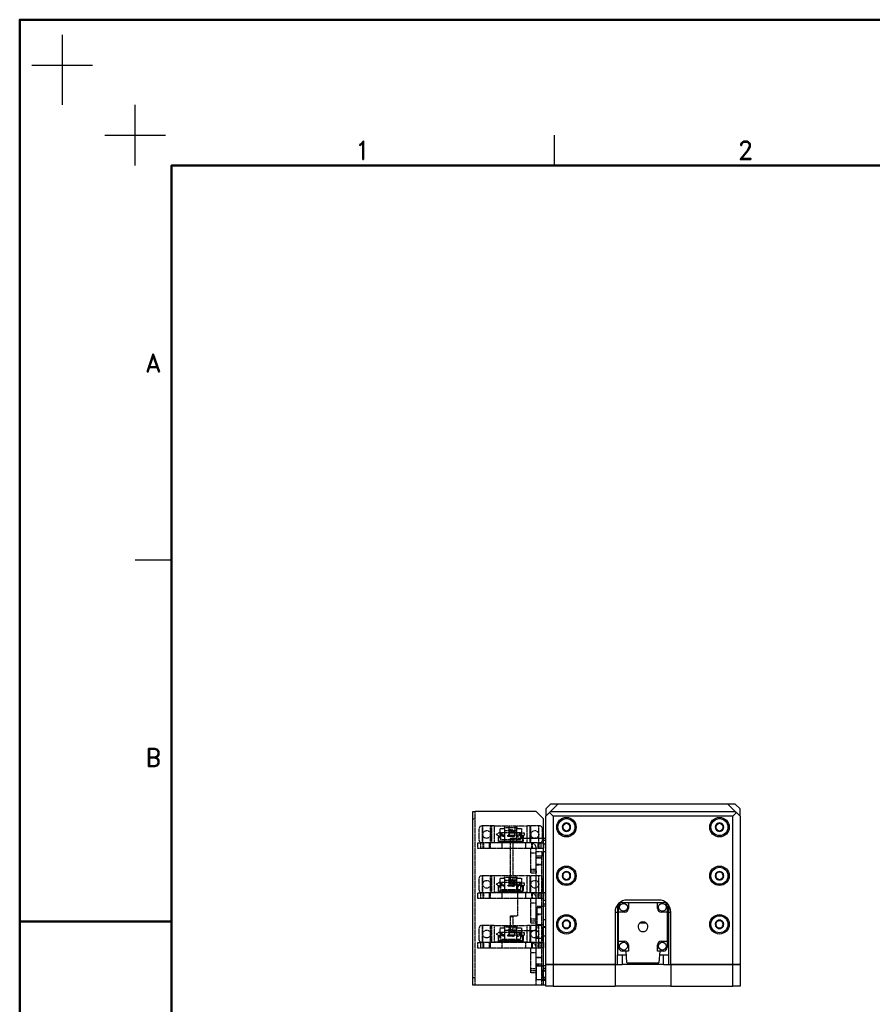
# Model space of a CAD drawing. Header units: millimetres. Extents: x 77107 to 78157, y -2410 to -1668.
# Tile 2 of 21: x 77107 to 77458, y -2073 to -1668. Entities that reach past the tile are written whole.
import ezdxf
from ezdxf.enums import TextEntityAlignment as Align

# ---------------------------------------------------------------- set-up
doc = ezdxf.new("R2010")
doc.units = ezdxf.units.MM
doc.linetypes.add('HIDDEN2', pattern=[0.1875, 0.125, -0.0625])
doc.layers.add('AM_0', color=7, linetype='Continuous', lineweight=50)
doc.layers.add('AM_5', color=3, linetype='Continuous', lineweight=25)
for name, color, linetype in [('CRK513PBP-H50', 7, 'Continuous'), ('FIT-238-201-NK_ベ', 7, 'Continuous'), ('FIT-238-203-NK_テ', 7, 'Continuous'), ('FIT-238-205-N_レー', 7, 'Continuous'), ('FIT-238-210-N_モー', 7, 'Continuous'), ('FIT-238-219-N_セン', 7, 'Continuous'), ('FIT-238-220-N_セン', 7, 'Continuous'), ('FIT-238-220-N_ドグ', 7, 'Continuous'), ('FIT-238-222-N_カバ', 7, 'Continuous'), ('HEX_SOCKET_HEAD_', 7, 'Continuous'), ('PM-K64', 7, 'Continuous'), ('RAHM2', 1, 'Continuous'), ('RAHM3', 2, 'Continuous')]:
    doc.layers.add(name, color=color, linetype=linetype)
doc.styles.add('ROMAMD', font='romand.shx', dxfattribs={"height": 2.5})
doc.styles.get("Standard").update_dxf_attribs({"font": 'ISOCP.SHX', "bigfont": 'EXTFONT.SHX'})
doc.dimstyles.new('AM_ISO$3', dxfattribs={"dimtxt": 3.5, "dimasz": 2.5, "dimexe": 1, "dimexo": 1, "dimgap": 1.5, "dimtad": 1, "dimtoh": 1, "dimdsep": 46, "dimtxsty": 'STANDARD', "dimcen": 0, "dimclrd": 256, "dimclre": 256, "dimclrt": 2, "dimadec": 0, "dimazin": 2, "dimtp": 0.1, "dimtm": 0.1, "dimtfac": 0.71, "dimtdec": 3, "dimtofl": 0, "dimtmove": 0, "dimatfit": 0, "dimfxl": 1, "dimlwd": -1, "dimlwe": -1, "dimarcsym": 0})

# ---------------------------------------------------------------- blocks, each defined once
blk = doc.blocks.new('HST_A3')
blk.add_line((25, 148.5), (0, 148.5))
for points in [[(0, 0), (420, 0), (420, 297), (0, 297)], [(166.96, 273), (25, 273), (25, 13), (405, 13), (405, 273)]]:
    blk.add_lwpolyline(points, close=True)
at = {"layer": 'RAHM2'}
for p, q in [((7, 294.5), (7, 283)), ((2, 289.5), (12, 289.5)), ((19, 273), (19, 283)), ((14, 278), (24, 278)), ((88, 278), (88, 273)), ((25, 208), (19, 208))]:
    blk.add_line(p, q, dxfattribs=at)
at = {"layer": 'RAHM3', "style": 'ROMAMD'}
for s, p in [('1', (56.5, 275.5)), ('2', (119.5, 275.5))]:
    blk.add_text(s, height=3, dxfattribs=at).set_placement(p, align=Align.MIDDLE_CENTER)
for s, p in [('A', (22, 240.5)), ('B', (22, 175.5))]:
    blk.add_text(s, height=3, dxfattribs=at).set_placement(p, align=Align.MIDDLE)
blk = doc.blocks.new('*D742')
at = {"layer": 'AM_5'}
for p, q in [((77626.29, -1917.95), (77542.93, -1965.54)), ((77542.93, -1965.54), (77461.66, -1965.54))]:
    blk.add_line(p, q, dxfattribs=at)
blk.add_solid([(77625.77, -1917.04), (77626.8, -1918.85), (77631.71, -1914.85)], dxfattribs=at)
at = {"layer": 'Defpoints', "color": 0}
for p in [(77635.98, -1912.41), (77631.71, -1914.85)]:
    blk.add_point(p, dxfattribs=at)
at = {"layer": 'AM_5', "color": 2, "insert": (77500.42, -1957.41), "char_height": 8.75, "attachment_point": 5}
blk.add_mtext('4-M6有効深サ12', dxfattribs=at)

msp = doc.modelspace()

# ---------------------------------------------------------------- linework, layer by layer
at = {"layer": 'CRK513PBP-H50', "color": 7, "linetype": 'Continuous'}
for p, q in [((77353.954, -2034.992), (77353.954, -2032.492)), ((77355.454, -2030.992), (77357.954, -2030.992)), ((77357.954, -2030.992), (77357.954, -2033.492)), ((77357.954, -2030.992), (77369.954, -2030.992)), ((77369.954, -2033.492), (77369.954, -2030.992)), ((77369.954, -2030.992), (77372.454, -2030.992)), ((77373.954, -2032.492), (77373.954, -2034.992)), ((77356.454, -2034.992), (77353.954, -2034.992)), ((77353.954, -2046.992), (77353.954, -2034.992)), ((77373.954, -2034.992), (77371.454, -2034.992)), ((77373.954, -2034.992), (77373.954, -2046.992)), ((77365.277, -2039.492), (77362.631, -2039.492)), ((77353.954, -2046.992), (77356.454, -2046.992)), ((77353.954, -2049.492), (77353.954, -2046.992)), ((77357.954, -2048.492), (77357.954, -2050.992)), ((77369.954, -2050.992), (77369.954, -2048.492)), ((77371.454, -2046.992), (77373.954, -2046.992)), ((77373.954, -2046.992), (77373.954, -2049.492)), ((77357.054, -2050.992), (77355.454, -2050.992)), ((77357.954, -2050.992), (77357.054, -2050.992)), ((77357.384, -2055.713), (77357.054, -2050.992)), ((77370.854, -2050.992), (77369.954, -2050.992)), ((77370.854, -2050.992), (77370.524, -2055.713)), ((77372.454, -2050.992), (77370.854, -2050.992)), ((77370.224, -2055.992), (77357.683, -2055.992))]:
    msp.add_line(p, q, dxfattribs=at)
for centre in [(77355.954, -2032.992), (77371.954, -2032.992), (77355.954, -2048.992), (77371.954, -2048.992)]:
    msp.add_circle(centre, 1.6, dxfattribs=at)
for centre, radius, start, end in [((77355.454, -2032.492), 1.5, 90, 180), ((77356.454, -2033.492), 1.5, 270, 0), ((77371.454, -2033.492), 1.5, 180, 270), ((77372.454, -2032.492), 1.5, 0, 90), ((77363.954, -2040.992), 2, 131.40962, 48.59038), ((77363.954, -2040.992), 2, 48.59038, 131.40962), ((77355.454, -2049.492), 1.5, 180, 270), ((77356.454, -2048.492), 1.5, 0, 90), ((77371.454, -2048.492), 1.5, 90, 180), ((77372.454, -2049.492), 1.5, 270, 0), ((77357.683, -2055.692), 0.3, 184, 270), ((77370.224, -2055.692), 0.3, 270, 356)]:
    msp.add_arc(centre, radius, start, end, dxfattribs=at)
at = {"layer": 'FIT-238-201-NK_ベ', "color": 7, "linetype": 'Continuous'}
for p, q in [((77323.954, -2065.492), (77323.954, -2056.492)), ((77323.954, -2056.492), (77326.954, -2056.492)), ((77326.954, -2056.492), (77326.954, -2065.492)), ((77326.954, -2056.492), (77352.454, -2056.492)), ((77352.454, -2056.492), (77355.454, -2056.492)), ((77352.454, -2056.492), (77352.454, -2065.492)), ((77372.454, -2056.492), (77355.454, -2056.492)), ((77372.454, -2056.492), (77375.454, -2056.492)), ((77375.454, -2056.492), (77375.454, -2065.492)), ((77375.454, -2056.492), (77400.954, -2056.492)), ((77400.954, -2065.492), (77400.954, -2056.492)), ((77400.954, -2056.492), (77403.954, -2056.492)), ((77403.954, -2056.492), (77403.954, -2065.492)), ((77326.954, -2065.492), (77323.954, -2065.492)), ((77326.954, -2065.492), (77352.454, -2065.492)), ((77355.454, -2065.492), (77352.454, -2065.492)), ((77372.454, -2065.492), (77355.454, -2065.492)), ((77375.454, -2065.492), (77372.454, -2065.492)), ((77375.454, -2065.492), (77400.954, -2065.492)), ((77403.954, -2065.492), (77400.954, -2065.492))]:
    msp.add_line(p, q, dxfattribs=at)
at = {"layer": 'FIT-238-203-NK_テ', "color": 7, "linetype": 'Continuous'}
for p, q in [((77325.954, -1990.492), (77323.954, -1992.492)), ((77323.954, -1992.492), (77323.954, -1995.492)), ((77328.954, -1990.492), (77325.954, -1993.492)), ((77328.954, -1990.492), (77325.954, -1990.492)), ((77398.954, -1990.492), (77328.954, -1990.492)), ((77401.954, -1993.492), (77398.954, -1990.492)), ((77401.954, -1990.492), (77398.954, -1990.492)), ((77403.954, -1992.492), (77401.954, -1990.492)), ((77403.954, -1995.492), (77403.954, -1992.492)), ((77352.454, -2034.992), (77353.454, -2034.992)), ((77374.454, -2034.992), (77375.454, -2034.992))]:
    msp.add_line(p, q, dxfattribs=at)
at = {"layer": 'FIT-238-205-N_レー', "color": 7, "linetype": 'Continuous'}
for p, q in [((77325.454, -1993.992), (77323.954, -1995.492)), ((77325.454, -1993.992), (77325.954, -1993.492)), ((77326.954, -1995.492), (77325.454, -1993.992)), ((77325.954, -1993.492), (77401.954, -1993.492)), ((77402.454, -1993.992), (77400.954, -1995.492)), ((77401.954, -1993.492), (77402.454, -1993.992)), ((77403.954, -1995.492), (77402.454, -1993.992)), ((77323.954, -2056.492), (77323.954, -1995.492)), ((77326.954, -1995.492), (77326.954, -2056.492)), ((77400.954, -1995.492), (77326.954, -1995.492)), ((77400.954, -2056.492), (77400.954, -1995.492)), ((77403.954, -1995.492), (77403.954, -2056.492)), ((77370.454, -2029.992), (77357.454, -2029.992)), ((77352.454, -2034.992), (77352.454, -2056.492)), ((77375.454, -2056.492), (77375.454, -2034.992)), ((77326.954, -2056.492), (77323.954, -2056.492)), ((77352.454, -2056.492), (77326.954, -2056.492)), ((77400.954, -2056.492), (77375.454, -2056.492)), ((77403.954, -2056.492), (77400.954, -2056.492))]:
    msp.add_line(p, q, dxfattribs=at)
for centre in [(77332.454, -1999.992), (77395.454, -1999.992), (77332.454, -2019.992), (77395.454, -2019.992), (77332.454, -2039.992), (77395.454, -2039.992)]:
    msp.add_circle(centre, 4, dxfattribs=at)
for centre, start, end in [((77357.454, -2034.992), 90, 180), ((77370.454, -2034.992), 0, 90)]:
    msp.add_arc(centre, 5, start, end, dxfattribs=at)
at = {"layer": 'FIT-238-210-N_モー', "color": 7, "linetype": 'Continuous'}
for p, q in [((77354.454, -2030.992), (77353.454, -2031.992)), ((77353.454, -2031.992), (77353.454, -2052.492)), ((77374.454, -2031.992), (77373.454, -2030.992)), ((77374.454, -2031.992), (77374.454, -2052.492)), ((77353.454, -2052.492), (77355.454, -2052.492)), ((77353.454, -2056.492), (77353.454, -2052.492)), ((77355.454, -2052.492), (77357.159, -2052.492)), ((77355.454, -2052.492), (77355.454, -2056.492)), ((77370.749, -2052.492), (77372.454, -2052.492)), ((77372.454, -2056.492), (77372.454, -2052.492)), ((77372.454, -2052.492), (77374.454, -2052.492)), ((77374.454, -2052.492), (77374.454, -2056.492))]:
    msp.add_line(p, q, dxfattribs=at)
at = {"layer": 'FIT-238-219-N_セン', "color": 7, "linetype": 'HIDDEN2'}
for p, q in [((77320.054, -2009.992), (77322.354, -2009.992)), ((77320.054, -2011.992), (77320.054, -2009.992)), ((77322.354, -2009.992), (77322.354, -2011.992)), ((77320.054, -2064.992), (77320.054, -2011.992)), ((77322.354, -2011.992), (77320.054, -2011.992)), ((77320.054, -2012.492), (77322.354, -2012.492)), ((77322.354, -2012.762), (77320.054, -2012.762)), ((77322.354, -2064.992), (77322.354, -2011.992)), ((77320.054, -2015.222), (77322.354, -2015.222)), ((77320.054, -2015.492), (77322.354, -2015.492)), ((77320.054, -2032.992), (77322.354, -2032.992)), ((77322.354, -2033.262), (77320.054, -2033.262)), ((77320.054, -2035.722), (77322.354, -2035.722)), ((77320.054, -2035.992), (77322.354, -2035.992)), ((77320.054, -2053.492), (77322.354, -2053.492)), ((77322.354, -2053.762), (77320.054, -2053.762)), ((77320.054, -2056.222), (77322.354, -2056.222)), ((77320.054, -2056.492), (77322.354, -2056.492)), ((77322.354, -2058.992), (77322.354, -2056.992)), ((77322.354, -2056.992), (77323.954, -2056.992)), ((77322.354, -2058.992), (77322.354, -2062.992)), ((77323.954, -2058.992), (77322.354, -2058.992)), ((77323.954, -2059.242), (77322.354, -2059.242)), ((77322.354, -2062.992), (77323.954, -2062.992)), ((77322.354, -2064.992), (77322.354, -2062.992)), ((77322.954, -2062.742), (77323.954, -2062.742))]:
    msp.add_line(p, q, dxfattribs=at)
at = {"layer": 'FIT-238-220-N_セン', "color": 7, "linetype": 'HIDDEN2'}
for p, q in [((77296.054, -2006.492), (77297.054, -2006.492)), ((77296.054, -2008.792), (77296.054, -2006.492)), ((77297.054, -2008.792), (77296.054, -2008.792)), ((77322.054, -2006.492), (77297.054, -2006.492)), ((77297.054, -2006.492), (77297.054, -2008.792)), ((77322.054, -2008.792), (77297.054, -2008.792)), ((77298.054, -2006.492), (77298.054, -2008.792)), ((77298.324, -2006.492), (77298.324, -2008.792)), ((77300.784, -2008.792), (77300.784, -2006.492)), ((77301.054, -2006.492), (77301.054, -2008.792)), ((77306.054, -2008.792), (77306.054, -2006.492)), ((77315.754, -2008.792), (77315.754, -2006.492)), ((77317.754, -2017.992), (77317.754, -2008.792)), ((77318.054, -2006.492), (77318.054, -2008.792)), ((77318.324, -2006.492), (77318.324, -2008.792)), ((77320.054, -2017.992), (77320.054, -2008.792)), ((77320.784, -2008.792), (77320.784, -2006.492)), ((77321.054, -2006.492), (77321.054, -2008.792)), ((77322.054, -2006.492), (77323.054, -2006.492)), ((77322.054, -2008.792), (77322.054, -2006.492)), ((77323.054, -2008.792), (77322.054, -2008.792)), ((77323.054, -2006.492), (77323.054, -2008.792)), ((77320.054, -2010.742), (77317.754, -2010.742)), ((77317.754, -2017.242), (77320.054, -2017.242)), ((77317.754, -2018.992), (77317.754, -2017.992)), ((77317.754, -2017.992), (77320.054, -2017.992)), ((77320.054, -2017.992), (77320.054, -2018.992)), ((77320.054, -2018.992), (77317.754, -2018.992)), ((77296.054, -2026.992), (77297.054, -2026.992)), ((77296.054, -2029.292), (77296.054, -2026.992)), ((77297.054, -2029.292), (77296.054, -2029.292)), ((77322.054, -2026.992), (77297.054, -2026.992)), ((77297.054, -2026.992), (77297.054, -2029.292)), ((77322.054, -2029.292), (77297.054, -2029.292)), ((77298.054, -2026.992), (77298.054, -2029.292)), ((77298.324, -2026.992), (77298.324, -2029.292)), ((77300.784, -2029.292), (77300.784, -2026.992)), ((77301.054, -2026.992), (77301.054, -2029.292)), ((77306.054, -2029.292), (77306.054, -2026.992)), ((77315.754, -2029.292), (77315.754, -2026.992)), ((77317.754, -2038.492), (77317.754, -2029.292)), ((77318.054, -2026.992), (77318.054, -2029.292)), ((77318.324, -2026.992), (77318.324, -2029.292)), ((77320.054, -2038.492), (77320.054, -2029.292)), ((77320.784, -2029.292), (77320.784, -2026.992)), ((77321.054, -2026.992), (77321.054, -2029.292)), ((77322.054, -2026.992), (77322.954, -2026.992)), ((77322.054, -2029.292), (77322.054, -2026.992)), ((77323.054, -2029.292), (77322.054, -2029.292)), ((77323.054, -2026.992), (77323.054, -2029.292)), ((77320.054, -2031.242), (77317.754, -2031.242)), ((77317.754, -2037.742), (77320.054, -2037.742)), ((77317.754, -2039.492), (77317.754, -2038.492)), ((77317.754, -2038.492), (77320.054, -2038.492)), ((77320.054, -2038.492), (77320.054, -2039.492)), ((77320.054, -2039.492), (77317.754, -2039.492)), ((77296.054, -2047.492), (77297.054, -2047.492)), ((77296.054, -2049.792), (77296.054, -2047.492)), ((77297.054, -2049.792), (77296.054, -2049.792)), ((77322.054, -2047.492), (77297.054, -2047.492)), ((77297.054, -2047.492), (77297.054, -2049.792)), ((77322.054, -2049.792), (77297.054, -2049.792)), ((77298.054, -2047.492), (77298.054, -2049.792)), ((77298.324, -2047.492), (77298.324, -2049.792)), ((77300.784, -2049.792), (77300.784, -2047.492)), ((77301.054, -2047.492), (77301.054, -2049.792)), ((77306.054, -2049.792), (77306.054, -2047.492)), ((77315.754, -2049.792), (77315.754, -2047.492)), ((77317.754, -2058.992), (77317.754, -2049.792)), ((77318.054, -2047.492), (77318.054, -2049.792)), ((77318.324, -2047.492), (77318.324, -2049.792)), ((77320.054, -2058.992), (77320.054, -2049.792)), ((77320.784, -2049.792), (77320.784, -2047.492)), ((77321.054, -2047.492), (77321.054, -2049.792)), ((77322.054, -2047.492), (77323.054, -2047.492)), ((77322.054, -2049.792), (77322.054, -2047.492)), ((77323.054, -2049.792), (77322.054, -2049.792)), ((77323.054, -2047.492), (77323.054, -2049.792)), ((77320.054, -2051.742), (77317.754, -2051.742)), ((77317.754, -2058.242), (77319.654, -2058.242)), ((77317.754, -2059.992), (77317.754, -2058.992)), ((77317.754, -2058.992), (77320.054, -2058.992)), ((77320.054, -2058.992), (77320.054, -2059.992)), ((77320.054, -2059.992), (77317.754, -2059.992))]:
    msp.add_line(p, q, dxfattribs=at)
for centre in [(77317.754, -2008.792), (77317.754, -2029.292), (77317.754, -2049.792)]:
    msp.add_arc(centre, 2.3, 0, 90, dxfattribs=at)
at = {"layer": 'FIT-238-220-N_ドグ', "color": 7, "linetype": 'HIDDEN2'}
for p, q in [((77309.454, -2004.492), (77310.454, -2004.492)), ((77309.454, -2023.492), (77309.454, -2004.492)), ((77309.454, -2004.792), (77310.454, -2004.792)), ((77310.454, -2004.492), (77310.454, -2023.492)), ((77310.454, -2004.492), (77322.954, -2004.492)), ((77323.954, -2006.992), (77322.954, -2006.992)), ((77322.954, -2009.992), (77323.954, -2009.992)), ((77310.454, -2023.192), (77309.454, -2023.192)), ((77310.454, -2023.492), (77309.454, -2023.492)), ((77312.454, -2023.492), (77310.454, -2023.492)), ((77312.454, -2036.492), (77312.454, -2023.492)), ((77323.954, -2026.992), (77322.954, -2026.992)), ((77322.954, -2029.992), (77323.954, -2029.992)), ((77320.454, -2032.492), (77322.954, -2032.492)), ((77320.454, -2041.492), (77320.454, -2032.492)), ((77309.454, -2042.492), (77309.454, -2036.492)), ((77309.454, -2036.492), (77310.454, -2036.492)), ((77309.454, -2036.792), (77310.454, -2036.792)), ((77310.454, -2036.492), (77310.454, -2042.492)), ((77310.454, -2036.492), (77312.454, -2036.492)), ((77310.454, -2042.192), (77309.454, -2042.192)), ((77310.454, -2042.492), (77309.454, -2042.492)), ((77310.454, -2042.492), (77319.454, -2042.492)), ((77319.454, -2042.492), (77320.454, -2041.492))]:
    msp.add_line(p, q, dxfattribs=at)
at = {"layer": 'FIT-238-220-N_ドグ', "color": 7, "linetype": 'Continuous'}
for p, q in [((77322.954, -2004.492), (77323.954, -2004.492)), ((77323.954, -2005.492), (77322.954, -2005.492)), ((77322.954, -2031.492), (77323.954, -2031.492)), ((77323.954, -2032.492), (77322.954, -2032.492))]:
    msp.add_line(p, q, dxfattribs=at)
at = {"layer": 'FIT-238-222-N_カバ', "color": 7, "linetype": 'Continuous'}
for p, q in [((77293.954, -2064.992), (77293.954, -1993.592)), ((77293.954, -1993.592), (77294.954, -1993.592)), ((77319.954, -1993.592), (77294.954, -1993.592)), ((77322.954, -1996.592), (77319.954, -1993.592)), ((77322.954, -2037.992), (77322.954, -1996.592)), ((77322.954, -2040.992), (77322.954, -2037.992)), ((77322.954, -2037.992), (77323.954, -2037.992)), ((77322.954, -2061.992), (77322.954, -2040.992)), ((77323.954, -2040.992), (77322.954, -2040.992)), ((77322.954, -2064.992), (77322.954, -2061.992)), ((77322.954, -2061.992), (77323.954, -2061.992)), ((77294.954, -2064.992), (77293.954, -2064.992)), ((77322.954, -2064.992), (77294.954, -2064.992)), ((77323.954, -2064.992), (77322.954, -2064.992))]:
    msp.add_line(p, q, dxfattribs=at)
at = {"layer": 'FIT-238-222-N_カバ', "color": 7, "linetype": 'HIDDEN2'}
for p, q in [((77294.954, -2064.992), (77294.954, -1993.592)), ((77293.954, -1996.592), (77294.954, -1996.592)), ((77323.954, -2041.242), (77322.954, -2041.242)), ((77322.954, -2044.742), (77323.954, -2044.742)), ((77323.954, -2058.242), (77322.954, -2058.242)), ((77294.954, -2061.992), (77293.954, -2061.992)), ((77322.954, -2061.742), (77323.954, -2061.742))]:
    msp.add_line(p, q, dxfattribs=at)
at = {"layer": 'HEX_SOCKET_HEAD_', "color": 7, "linetype": 'Continuous'}
for p, q in [((77330.954, -1999.126), (77332.454, -1998.26)), ((77332.454, -1998.26), (77333.954, -1999.126)), ((77393.954, -1999.126), (77395.454, -1998.26)), ((77395.454, -1998.26), (77396.954, -1999.126)), ((77330.954, -2000.858), (77330.954, -1999.126)), ((77332.454, -2001.724), (77330.954, -2000.858)), ((77333.954, -2000.858), (77332.454, -2001.724)), ((77333.954, -1999.126), (77333.954, -2000.858)), ((77393.954, -2000.858), (77393.954, -1999.126)), ((77395.454, -2001.724), (77393.954, -2000.858)), ((77396.954, -2000.858), (77395.454, -2001.724)), ((77396.954, -1999.126), (77396.954, -2000.858)), ((77330.954, -2019.126), (77332.454, -2018.26)), ((77332.454, -2018.26), (77333.954, -2019.126)), ((77393.954, -2019.126), (77395.454, -2018.26)), ((77395.454, -2018.26), (77396.954, -2019.126)), ((77330.954, -2020.858), (77330.954, -2019.126)), ((77332.454, -2021.724), (77330.954, -2020.858)), ((77333.954, -2020.858), (77332.454, -2021.724)), ((77333.954, -2019.126), (77333.954, -2020.858)), ((77393.954, -2020.858), (77393.954, -2019.126)), ((77395.454, -2021.724), (77393.954, -2020.858)), ((77396.954, -2020.858), (77395.454, -2021.724)), ((77396.954, -2019.126), (77396.954, -2020.858)), ((77330.954, -2039.126), (77332.454, -2038.26)), ((77332.454, -2038.26), (77333.954, -2039.126)), ((77393.954, -2039.126), (77395.454, -2038.26)), ((77395.454, -2038.26), (77396.954, -2039.126)), ((77319.954, -2040.542), (77319.954, -2045.442)), ((77322.954, -2040.242), (77320.254, -2040.242)), ((77330.954, -2040.858), (77330.954, -2039.126)), ((77332.454, -2041.724), (77330.954, -2040.858)), ((77333.954, -2040.858), (77332.454, -2041.724)), ((77333.954, -2039.126), (77333.954, -2040.858)), ((77393.954, -2040.858), (77393.954, -2039.126)), ((77395.454, -2041.724), (77393.954, -2040.858)), ((77396.954, -2040.858), (77395.454, -2041.724)), ((77396.954, -2039.126), (77396.954, -2040.858)), ((77320.254, -2045.742), (77322.954, -2045.742)), ((77319.954, -2057.542), (77319.954, -2062.442)), ((77322.954, -2057.242), (77320.254, -2057.242)), ((77320.254, -2062.742), (77322.954, -2062.742))]:
    msp.add_line(p, q, dxfattribs=at)
for centre in [(77332.454, -1999.992), (77395.454, -1999.992), (77332.454, -2019.992), (77395.454, -2019.992), (77332.454, -2039.992), (77395.454, -2039.992)]:
    msp.add_circle(centre, 3.5, dxfattribs=at)
for centre, radius, start, end in [((77332.454, -1999.992), 1.732, 90, 150), ((77332.454, -1999.992), 1.732, 30, 90), ((77395.454, -1999.992), 1.732, 90, 150), ((77395.454, -1999.992), 1.732, 30, 90), ((77332.454, -1999.992), 1.732, 150, 210), ((77332.454, -1999.992), 1.5, 120, 180), ((77332.454, -1999.992), 1.5, 180, 240), ((77332.454, -1999.992), 1.732, 210, 270), ((77332.454, -1999.992), 1.5, 60, 120), ((77332.454, -1999.992), 1.5, 240, 300), ((77332.454, -1999.992), 1.732, 270, 330), ((77332.454, -1999.992), 1.5, 0, 60), ((77332.454, -1999.992), 1.5, 300, 0), ((77332.454, -1999.992), 1.732, 330, 30), ((77395.454, -1999.992), 1.732, 150, 210), ((77395.454, -1999.992), 1.5, 120, 180), ((77395.454, -1999.992), 1.5, 180, 240), ((77395.454, -1999.992), 1.732, 210, 270), ((77395.454, -1999.992), 1.5, 60, 120), ((77395.454, -1999.992), 1.5, 240, 300), ((77395.454, -1999.992), 1.732, 270, 330), ((77395.454, -1999.992), 1.5, 0, 60), ((77395.454, -1999.992), 1.5, 300, 0), ((77395.454, -1999.992), 1.732, 330, 30), ((77332.454, -2019.992), 1.732, 90, 150), ((77332.454, -2019.992), 1.5, 60, 120), ((77332.454, -2019.992), 1.732, 30, 90), ((77395.454, -2019.992), 1.732, 90, 150), ((77395.454, -2019.992), 1.5, 60, 120), ((77395.454, -2019.992), 1.732, 30, 90), ((77332.454, -2019.992), 1.732, 150, 210), ((77332.454, -2019.992), 1.5, 120, 180), ((77332.454, -2019.992), 1.5, 180, 240), ((77332.454, -2019.992), 1.732, 210, 270), ((77332.454, -2019.992), 1.5, 240, 300), ((77332.454, -2019.992), 1.732, 270, 330), ((77332.454, -2019.992), 1.5, 0, 60), ((77332.454, -2019.992), 1.5, 300, 0), ((77332.454, -2019.992), 1.732, 330, 30), ((77395.454, -2019.992), 1.732, 150, 210), ((77395.454, -2019.992), 1.5, 120, 180), ((77395.454, -2019.992), 1.5, 180, 240), ((77395.454, -2019.992), 1.732, 210, 270), ((77395.454, -2019.992), 1.5, 240, 300), ((77395.454, -2019.992), 1.732, 270, 330), ((77395.454, -2019.992), 1.5, 0, 60), ((77395.454, -2019.992), 1.5, 300, 0), ((77395.454, -2019.992), 1.732, 330, 30), ((77332.454, -2039.992), 1.732, 90, 150), ((77332.454, -2039.992), 1.5, 120, 180), ((77332.454, -2039.992), 1.5, 60, 120), ((77332.454, -2039.992), 1.732, 30, 90), ((77332.454, -2039.992), 1.5, 0, 60), ((77395.454, -2039.992), 1.732, 90, 150), ((77395.454, -2039.992), 1.5, 120, 180), ((77395.454, -2039.992), 1.5, 60, 120), ((77395.454, -2039.992), 1.732, 30, 90), ((77395.454, -2039.992), 1.5, 0, 60), ((77320.254, -2040.542), 0.3, 90, 180), ((77332.454, -2039.992), 1.732, 150, 210), ((77332.454, -2039.992), 1.5, 180, 240), ((77332.454, -2039.992), 1.732, 210, 270), ((77332.454, -2039.992), 1.5, 240, 300), ((77332.454, -2039.992), 1.732, 270, 330), ((77332.454, -2039.992), 1.5, 300, 0), ((77332.454, -2039.992), 1.732, 330, 30), ((77395.454, -2039.992), 1.732, 150, 210), ((77395.454, -2039.992), 1.5, 180, 240), ((77395.454, -2039.992), 1.732, 210, 270), ((77395.454, -2039.992), 1.5, 240, 300), ((77395.454, -2039.992), 1.732, 270, 330), ((77395.454, -2039.992), 1.5, 300, 0), ((77395.454, -2039.992), 1.732, 330, 30), ((77320.254, -2045.442), 0.3, 180, 270), ((77320.254, -2057.542), 0.3, 90, 180), ((77320.254, -2062.442), 0.3, 180, 270)]:
    msp.add_arc(centre, radius, start, end, dxfattribs=at)
at = {"layer": 'PM-K64', "color": 7, "linetype": 'HIDDEN2'}
for p, q in [((77296.554, -2005.492), (77296.554, -2000.492)), ((77302.654, -1999.492), (77297.554, -1999.492)), ((77297.954, -2006.492), (77297.954, -1999.492)), ((77298.048, -2006.492), (77298.048, -1999.492)), ((77301.259, -2006.492), (77301.259, -1999.492)), ((77301.704, -2006.492), (77301.704, -1999.492)), ((77302.654, -1999.492), (77302.654, -1999.592)), ((77302.654, -1999.592), (77302.854, -1999.592)), ((77307.054, -1999.592), (77302.854, -1999.592)), ((77302.854, -2006.392), (77302.854, -1999.592)), ((77305.054, -2002.132), (77303.554, -2002.992)), ((77305.054, -2002.492), (77305.054, -2002.132)), ((77305.154, -2000.492), (77307.004, -2000.492)), ((77305.154, -2003.692), (77305.154, -2000.492)), ((77305.354, -2002.292), (77305.354, -2005.092)), ((77313.754, -2002.292), (77305.354, -2002.292)), ((77307.004, -2000.392), (77307.004, -2000.092)), ((77307.004, -2000.092), (77312.104, -2000.092)), ((77307.004, -2000.492), (77307.004, -2000.392)), ((77307.154, -2000.392), (77307.004, -2000.392)), ((77308.904, -1999.592), (77307.054, -1999.592)), ((77307.054, -2006.392), (77307.054, -1999.592)), ((77307.154, -2001.492), (77307.154, -2000.392)), ((77311.954, -2001.492), (77307.154, -2001.492)), ((77310.454, -2001.092), (77308.654, -2001.092)), ((77308.654, -2001.492), (77308.654, -2001.092)), ((77311.304, -1999.592), (77308.904, -1999.592)), ((77308.904, -2003.692), (77308.904, -1999.592)), ((77311.304, -2001.892), (77308.904, -2001.892)), ((77308.954, -2002.442), (77308.954, -2002.142)), ((77308.954, -2002.142), (77311.254, -2002.142)), ((77310.454, -2001.492), (77310.454, -2001.092)), ((77311.254, -2002.142), (77311.254, -2002.442)), ((77311.304, -2003.692), (77311.304, -1999.592)), ((77312.054, -1999.592), (77311.304, -1999.592)), ((77312.104, -2000.392), (77311.954, -2000.392)), ((77311.954, -2000.392), (77311.954, -2001.492)), ((77316.254, -1999.592), (77312.054, -1999.592)), ((77312.054, -2006.392), (77312.054, -1999.592)), ((77312.104, -2000.092), (77312.104, -2000.392)), ((77312.104, -2000.392), (77312.104, -2000.492)), ((77312.104, -2000.492), (77313.954, -2000.492)), ((77314.254, -2002.132), (77312.754, -2002.992)), ((77313.754, -2005.092), (77313.754, -2002.292)), ((77313.954, -2000.492), (77313.954, -2003.692)), ((77314.254, -2002.492), (77314.254, -2002.132)), ((77316.254, -1999.592), (77316.454, -1999.592)), ((77316.254, -2006.392), (77316.254, -1999.592)), ((77321.554, -1999.492), (77316.454, -1999.492)), ((77316.454, -1999.592), (77316.454, -1999.492)), ((77317.404, -1999.492), (77317.404, -2006.492)), ((77317.848, -2006.492), (77317.848, -1999.492)), ((77321.059, -2006.492), (77321.059, -1999.492)), ((77321.154, -2006.492), (77321.154, -1999.492)), ((77322.554, -2005.492), (77322.554, -2000.492)), ((77302.854, -2006.392), (77302.654, -2006.392)), ((77302.654, -2006.392), (77302.654, -2006.492)), ((77307.054, -2006.392), (77302.854, -2006.392)), ((77303.554, -2002.992), (77305.054, -2003.852)), ((77304.504, -2003.792), (77304.554, -2003.792)), ((77304.504, -2005.892), (77304.504, -2003.792)), ((77314.604, -2005.892), (77304.504, -2005.892)), ((77304.554, -2003.792), (77305.154, -2003.792)), ((77304.554, -2003.792), (77304.554, -2005.692)), ((77304.554, -2004.092), (77305.354, -2004.092)), ((77304.554, -2005.692), (77314.554, -2005.692)), ((77306.054, -2002.492), (77305.054, -2002.492)), ((77305.054, -2003.852), (77305.054, -2003.492)), ((77305.054, -2003.492), (77306.054, -2003.492)), ((77305.354, -2003.692), (77305.154, -2003.692)), ((77305.154, -2003.792), (77305.154, -2003.692)), ((77305.354, -2005.092), (77313.754, -2005.092)), ((77306.054, -2003.492), (77306.054, -2002.492)), ((77306.804, -2003.342), (77306.304, -2003.342)), ((77306.304, -2003.842), (77306.304, -2003.342)), ((77306.804, -2003.842), (77306.304, -2003.842)), ((77306.804, -2003.342), (77306.804, -2003.842)), ((77306.954, -2002.492), (77306.954, -2003.492)), ((77307.054, -2002.492), (77306.954, -2002.492)), ((77306.954, -2003.492), (77307.054, -2003.492)), ((77312.054, -2006.392), (77307.054, -2006.392)), ((77308.804, -2003.342), (77308.304, -2003.342)), ((77308.304, -2003.842), (77308.304, -2003.342)), ((77308.804, -2003.842), (77308.304, -2003.842)), ((77308.804, -2003.342), (77308.804, -2003.842)), ((77308.904, -2003.692), (77311.304, -2003.692)), ((77308.954, -2002.442), (77308.954, -2003.342)), ((77311.254, -2002.442), (77308.954, -2002.442)), ((77308.954, -2003.642), (77308.954, -2003.342)), ((77308.954, -2003.342), (77311.254, -2003.342)), ((77311.254, -2003.642), (77308.954, -2003.642)), ((77310.304, -2003.842), (77310.304, -2003.342)), ((77310.304, -2003.842), (77310.804, -2003.842)), ((77310.804, -2003.342), (77310.804, -2003.842)), ((77311.254, -2003.342), (77311.254, -2002.442)), ((77311.254, -2003.342), (77311.254, -2003.642)), ((77312.154, -2002.492), (77312.054, -2002.492)), ((77312.054, -2003.492), (77312.154, -2003.492)), ((77316.254, -2006.392), (77312.054, -2006.392)), ((77312.154, -2003.492), (77312.154, -2002.492)), ((77312.304, -2003.842), (77312.304, -2003.342)), ((77312.304, -2003.342), (77312.804, -2003.342)), ((77312.304, -2003.842), (77312.804, -2003.842)), ((77312.754, -2002.992), (77314.254, -2003.852)), ((77312.804, -2003.342), (77312.804, -2003.842)), ((77313.954, -2003.692), (77313.754, -2003.692)), ((77314.554, -2004.092), (77313.754, -2004.092)), ((77313.954, -2003.692), (77313.954, -2003.792)), ((77313.954, -2003.792), (77314.554, -2003.792)), ((77315.254, -2002.492), (77314.254, -2002.492)), ((77314.254, -2003.852), (77314.254, -2003.492)), ((77314.254, -2003.492), (77315.254, -2003.492)), ((77314.554, -2003.792), (77314.604, -2003.792)), ((77314.554, -2005.692), (77314.554, -2003.792)), ((77314.604, -2003.792), (77314.604, -2005.892)), ((77315.254, -2003.492), (77315.254, -2002.492)), ((77316.454, -2006.392), (77316.254, -2006.392)), ((77316.454, -2006.492), (77316.454, -2006.392)), ((77296.554, -2025.992), (77296.554, -2020.992)), ((77302.654, -2019.992), (77297.554, -2019.992)), ((77297.954, -2026.992), (77297.954, -2019.992)), ((77298.048, -2026.992), (77298.048, -2019.992)), ((77301.259, -2026.992), (77301.259, -2019.992)), ((77301.704, -2026.992), (77301.704, -2019.992)), ((77302.654, -2019.992), (77302.654, -2020.092)), ((77302.654, -2020.092), (77302.854, -2020.092)), ((77307.054, -2020.092), (77302.854, -2020.092)), ((77302.854, -2026.892), (77302.854, -2020.092)), ((77305.154, -2020.992), (77307.004, -2020.992)), ((77305.154, -2024.192), (77305.154, -2020.992)), ((77307.004, -2020.892), (77307.004, -2020.592)), ((77307.004, -2020.592), (77312.104, -2020.592)), ((77307.004, -2020.992), (77307.004, -2020.892)), ((77307.154, -2020.892), (77307.004, -2020.892)), ((77308.904, -2020.092), (77307.054, -2020.092)), ((77307.054, -2026.892), (77307.054, -2020.092)), ((77307.154, -2021.992), (77307.154, -2020.892)), ((77311.954, -2021.992), (77307.154, -2021.992)), ((77310.454, -2021.592), (77308.654, -2021.592)), ((77308.654, -2021.992), (77308.654, -2021.592)), ((77311.304, -2020.092), (77308.904, -2020.092)), ((77308.904, -2024.192), (77308.904, -2020.092)), ((77311.304, -2022.392), (77308.904, -2022.392)), ((77310.454, -2021.992), (77310.454, -2021.592)), ((77311.304, -2024.192), (77311.304, -2020.092)), ((77312.054, -2020.092), (77311.304, -2020.092)), ((77312.104, -2020.892), (77311.954, -2020.892)), ((77311.954, -2020.892), (77311.954, -2021.992)), ((77316.254, -2020.092), (77312.054, -2020.092)), ((77312.054, -2026.892), (77312.054, -2020.092)), ((77312.104, -2020.592), (77312.104, -2020.892)), ((77312.104, -2020.892), (77312.104, -2020.992)), ((77312.104, -2020.992), (77313.954, -2020.992)), ((77313.954, -2020.992), (77313.954, -2024.192)), ((77316.254, -2020.092), (77316.454, -2020.092)), ((77316.254, -2026.892), (77316.254, -2020.092)), ((77321.554, -2019.992), (77316.454, -2019.992)), ((77316.454, -2020.092), (77316.454, -2019.992)), ((77317.404, -2019.992), (77317.404, -2026.992)), ((77317.848, -2026.992), (77317.848, -2019.992)), ((77321.059, -2026.992), (77321.059, -2019.992)), ((77321.154, -2026.992), (77321.154, -2019.992)), ((77322.554, -2025.992), (77322.554, -2020.992)), ((77305.054, -2022.632), (77303.554, -2023.492)), ((77303.554, -2023.492), (77305.054, -2024.352)), ((77304.504, -2024.292), (77304.554, -2024.292)), ((77304.504, -2026.392), (77304.504, -2024.292)), ((77314.604, -2026.392), (77304.504, -2026.392)), ((77304.554, -2024.292), (77305.154, -2024.292)), ((77304.554, -2024.292), (77304.554, -2026.192)), ((77304.554, -2024.592), (77305.354, -2024.592)), ((77304.554, -2026.192), (77314.554, -2026.192)), ((77305.054, -2022.992), (77305.054, -2022.632)), ((77306.054, -2022.992), (77305.054, -2022.992)), ((77305.054, -2024.352), (77305.054, -2023.992)), ((77305.054, -2023.992), (77306.054, -2023.992)), ((77305.354, -2024.192), (77305.154, -2024.192)), ((77305.154, -2024.292), (77305.154, -2024.192)), ((77305.354, -2022.792), (77305.354, -2025.592)), ((77313.754, -2022.792), (77305.354, -2022.792)), ((77305.354, -2025.592), (77313.754, -2025.592)), ((77306.054, -2023.992), (77306.054, -2022.992)), ((77306.804, -2023.842), (77306.304, -2023.842)), ((77306.304, -2024.342), (77306.304, -2023.842)), ((77306.804, -2024.342), (77306.304, -2024.342)), ((77306.804, -2023.842), (77306.804, -2024.342)), ((77306.954, -2022.992), (77306.954, -2023.992)), ((77307.054, -2022.992), (77306.954, -2022.992)), ((77306.954, -2023.992), (77307.054, -2023.992)), ((77308.804, -2023.842), (77308.304, -2023.842)), ((77308.304, -2024.342), (77308.304, -2023.842)), ((77308.804, -2024.342), (77308.304, -2024.342)), ((77308.804, -2023.842), (77308.804, -2024.342)), ((77308.904, -2024.192), (77311.304, -2024.192)), ((77308.954, -2022.942), (77308.954, -2022.642)), ((77308.954, -2022.642), (77311.254, -2022.642)), ((77308.954, -2022.942), (77308.954, -2023.842)), ((77311.254, -2022.942), (77308.954, -2022.942)), ((77308.954, -2024.142), (77308.954, -2023.842)), ((77308.954, -2023.842), (77311.254, -2023.842)), ((77311.254, -2024.142), (77308.954, -2024.142)), ((77310.304, -2024.342), (77310.304, -2023.842)), ((77310.304, -2024.342), (77310.804, -2024.342)), ((77310.804, -2023.842), (77310.804, -2024.342)), ((77311.254, -2022.642), (77311.254, -2022.942)), ((77311.254, -2023.842), (77311.254, -2022.942)), ((77311.254, -2023.842), (77311.254, -2024.142)), ((77312.154, -2022.992), (77312.054, -2022.992)), ((77312.054, -2023.992), (77312.154, -2023.992)), ((77312.154, -2023.992), (77312.154, -2022.992)), ((77312.304, -2024.342), (77312.304, -2023.842)), ((77312.304, -2023.842), (77312.804, -2023.842)), ((77312.304, -2024.342), (77312.804, -2024.342)), ((77314.254, -2022.632), (77312.754, -2023.492)), ((77312.754, -2023.492), (77314.254, -2024.352)), ((77312.804, -2023.842), (77312.804, -2024.342)), ((77313.754, -2025.592), (77313.754, -2022.792)), ((77313.954, -2024.192), (77313.754, -2024.192)), ((77314.554, -2024.592), (77313.754, -2024.592)), ((77313.954, -2024.192), (77313.954, -2024.292)), ((77313.954, -2024.292), (77314.554, -2024.292)), ((77314.254, -2022.992), (77314.254, -2022.632)), ((77315.254, -2022.992), (77314.254, -2022.992)), ((77314.254, -2024.352), (77314.254, -2023.992)), ((77314.254, -2023.992), (77315.254, -2023.992)), ((77314.554, -2024.292), (77314.604, -2024.292)), ((77314.554, -2026.192), (77314.554, -2024.292)), ((77314.604, -2024.292), (77314.604, -2026.392)), ((77315.254, -2023.992), (77315.254, -2022.992)), ((77302.854, -2026.892), (77302.654, -2026.892)), ((77302.654, -2026.892), (77302.654, -2026.992)), ((77307.054, -2026.892), (77302.854, -2026.892)), ((77312.054, -2026.892), (77307.054, -2026.892)), ((77316.254, -2026.892), (77312.054, -2026.892)), ((77316.454, -2026.892), (77316.254, -2026.892)), ((77316.454, -2026.992), (77316.454, -2026.892)), ((77296.554, -2046.492), (77296.554, -2041.492)), ((77302.654, -2040.492), (77297.554, -2040.492)), ((77297.954, -2047.492), (77297.954, -2040.492)), ((77298.048, -2047.492), (77298.048, -2040.492)), ((77301.259, -2047.492), (77301.259, -2040.492)), ((77301.704, -2047.492), (77301.704, -2040.492)), ((77302.654, -2040.492), (77302.654, -2040.592)), ((77302.654, -2040.592), (77302.854, -2040.592)), ((77307.054, -2040.592), (77302.854, -2040.592)), ((77302.854, -2047.392), (77302.854, -2040.592)), ((77305.154, -2041.492), (77307.004, -2041.492)), ((77305.154, -2044.692), (77305.154, -2041.492)), ((77307.004, -2041.392), (77307.004, -2041.092)), ((77307.004, -2041.092), (77312.104, -2041.092)), ((77307.004, -2041.492), (77307.004, -2041.392)), ((77307.154, -2041.392), (77307.004, -2041.392)), ((77308.904, -2040.592), (77307.054, -2040.592)), ((77307.054, -2047.392), (77307.054, -2040.592)), ((77307.154, -2042.492), (77307.154, -2041.392)), ((77309.454, -2042.492), (77307.154, -2042.492)), ((77310.454, -2042.092), (77308.654, -2042.092)), ((77308.654, -2042.492), (77308.654, -2042.092)), ((77311.304, -2040.592), (77308.904, -2040.592)), ((77308.904, -2044.692), (77308.904, -2040.592)), ((77310.454, -2042.492), (77310.454, -2042.092)), ((77311.304, -2044.692), (77311.304, -2040.592)), ((77312.054, -2040.592), (77311.304, -2040.592)), ((77312.104, -2041.392), (77311.954, -2041.392)), ((77311.954, -2041.392), (77311.954, -2042.492)), ((77316.254, -2040.592), (77312.054, -2040.592)), ((77312.054, -2047.392), (77312.054, -2040.592)), ((77312.104, -2041.092), (77312.104, -2041.392)), ((77312.104, -2041.392), (77312.104, -2041.492)), ((77312.104, -2041.492), (77313.954, -2041.492)), ((77313.954, -2041.492), (77313.954, -2044.692)), ((77316.254, -2040.592), (77316.454, -2040.592)), ((77316.254, -2047.392), (77316.254, -2040.592)), ((77321.554, -2040.492), (77316.454, -2040.492)), ((77316.454, -2040.592), (77316.454, -2040.492)), ((77317.404, -2040.492), (77317.404, -2047.492)), ((77317.848, -2047.492), (77317.848, -2040.492)), ((77321.059, -2047.492), (77321.059, -2040.492)), ((77321.154, -2047.492), (77321.154, -2040.492)), ((77322.554, -2046.492), (77322.554, -2041.492)), ((77305.054, -2043.132), (77303.554, -2043.992)), ((77303.554, -2043.992), (77305.054, -2044.852)), ((77304.504, -2044.792), (77304.554, -2044.792)), ((77304.504, -2046.892), (77304.504, -2044.792)), ((77314.604, -2046.892), (77304.504, -2046.892)), ((77304.554, -2044.792), (77305.154, -2044.792)), ((77304.554, -2044.792), (77304.554, -2046.692)), ((77304.554, -2045.092), (77305.354, -2045.092)), ((77304.554, -2046.692), (77314.554, -2046.692)), ((77305.054, -2043.492), (77305.054, -2043.132)), ((77306.054, -2043.492), (77305.054, -2043.492)), ((77305.054, -2044.852), (77305.054, -2044.492)), ((77305.054, -2044.492), (77306.054, -2044.492)), ((77305.354, -2044.692), (77305.154, -2044.692)), ((77305.154, -2044.792), (77305.154, -2044.692)), ((77305.354, -2043.292), (77305.354, -2046.092)), ((77313.754, -2043.292), (77305.354, -2043.292)), ((77305.354, -2046.092), (77313.754, -2046.092)), ((77306.054, -2044.492), (77306.054, -2043.492)), ((77306.804, -2044.342), (77306.304, -2044.342)), ((77306.304, -2044.842), (77306.304, -2044.342)), ((77306.804, -2044.842), (77306.304, -2044.842)), ((77306.804, -2044.342), (77306.804, -2044.842)), ((77306.954, -2043.492), (77306.954, -2044.492)), ((77307.054, -2043.492), (77306.954, -2043.492)), ((77306.954, -2044.492), (77307.054, -2044.492)), ((77308.804, -2044.342), (77308.304, -2044.342)), ((77308.304, -2044.842), (77308.304, -2044.342)), ((77308.804, -2044.842), (77308.304, -2044.842)), ((77308.804, -2044.342), (77308.804, -2044.842)), ((77311.304, -2042.892), (77308.904, -2042.892)), ((77308.904, -2044.692), (77311.304, -2044.692)), ((77308.954, -2043.442), (77308.954, -2043.142)), ((77308.954, -2043.142), (77311.254, -2043.142)), ((77308.954, -2043.442), (77308.954, -2044.342)), ((77311.254, -2043.442), (77308.954, -2043.442)), ((77308.954, -2044.642), (77308.954, -2044.342)), ((77308.954, -2044.342), (77311.254, -2044.342)), ((77311.254, -2044.642), (77308.954, -2044.642)), ((77310.304, -2044.842), (77310.304, -2044.342)), ((77310.304, -2044.842), (77310.804, -2044.842)), ((77310.804, -2044.342), (77310.804, -2044.842)), ((77311.254, -2043.142), (77311.254, -2043.442)), ((77311.254, -2044.342), (77311.254, -2043.442)), ((77311.254, -2044.342), (77311.254, -2044.642)), ((77312.154, -2043.492), (77312.054, -2043.492)), ((77312.054, -2044.492), (77312.154, -2044.492)), ((77312.154, -2044.492), (77312.154, -2043.492)), ((77312.304, -2044.842), (77312.304, -2044.342)), ((77312.304, -2044.342), (77312.804, -2044.342)), ((77312.304, -2044.842), (77312.804, -2044.842)), ((77314.254, -2043.132), (77312.754, -2043.992)), ((77312.754, -2043.992), (77314.254, -2044.852)), ((77312.804, -2044.342), (77312.804, -2044.842)), ((77313.754, -2046.092), (77313.754, -2043.292)), ((77313.954, -2044.692), (77313.754, -2044.692)), ((77314.554, -2045.092), (77313.754, -2045.092)), ((77313.954, -2044.692), (77313.954, -2044.792)), ((77313.954, -2044.792), (77314.554, -2044.792)), ((77314.254, -2043.492), (77314.254, -2043.132)), ((77315.254, -2043.492), (77314.254, -2043.492)), ((77314.254, -2044.852), (77314.254, -2044.492)), ((77314.254, -2044.492), (77315.254, -2044.492)), ((77314.554, -2044.792), (77314.604, -2044.792)), ((77314.554, -2046.692), (77314.554, -2044.792)), ((77314.604, -2044.792), (77314.604, -2046.892)), ((77315.254, -2044.492), (77315.254, -2043.492)), ((77302.854, -2047.392), (77302.654, -2047.392)), ((77302.654, -2047.392), (77302.654, -2047.492)), ((77307.054, -2047.392), (77302.854, -2047.392)), ((77312.054, -2047.392), (77307.054, -2047.392)), ((77316.254, -2047.392), (77312.054, -2047.392)), ((77316.454, -2047.392), (77316.254, -2047.392)), ((77316.454, -2047.492), (77316.454, -2047.392))]:
    msp.add_line(p, q, dxfattribs=at)
for centre in [(77299.654, -2002.992), (77319.454, -2002.992), (77299.654, -2023.492), (77319.454, -2023.492), (77299.654, -2043.992), (77319.454, -2043.992)]:
    msp.add_circle(centre, 1.6, dxfattribs=at)
for centre, start, end in [((77297.554, -2000.492), 90, 180), ((77321.554, -2000.492), 0, 90), ((77297.554, -2005.492), 180, 270), ((77321.554, -2005.492), 270, 0), ((77297.554, -2020.992), 90, 180), ((77321.554, -2020.992), 0, 90), ((77297.554, -2025.992), 180, 270), ((77321.554, -2025.992), 270, 0), ((77297.554, -2041.492), 90, 180), ((77321.554, -2041.492), 0, 90), ((77297.554, -2046.492), 180, 270), ((77321.554, -2046.492), 270, 0)]:
    msp.add_arc(centre, 1, start, end, dxfattribs=at)

# ---------------------------------------------------------------- block references
at = {"layer": 'AM_0', "lineweight": 0, "xscale": 2.5, "yscale": 2.5, "zscale": 2.5}
msp.add_blockref('HST_A3', (77107.42, -2410.084), dxfattribs=at)

# ---------------------------------------------------------------- dimensions: what is measured, and where the dimension line sits
at = {"layer": 'AM_5'}
dim = msp.add_diameter_dim_2p(p1=(77635.984, -1912.412), p2=(77631.714, -1914.85), text='4-M6有効深サ12', dimstyle='AM_ISO$3', override={"dimscale": 2.5, "dimdec": 1}, dxfattribs=at)
dim.commit()
dim.dimension.update_dxf_attribs({"geometry": '*D742', "text_midpoint": (77500.421, -1965.536), "dimtype": 163})

doc.saveas('drawing.dxf')
